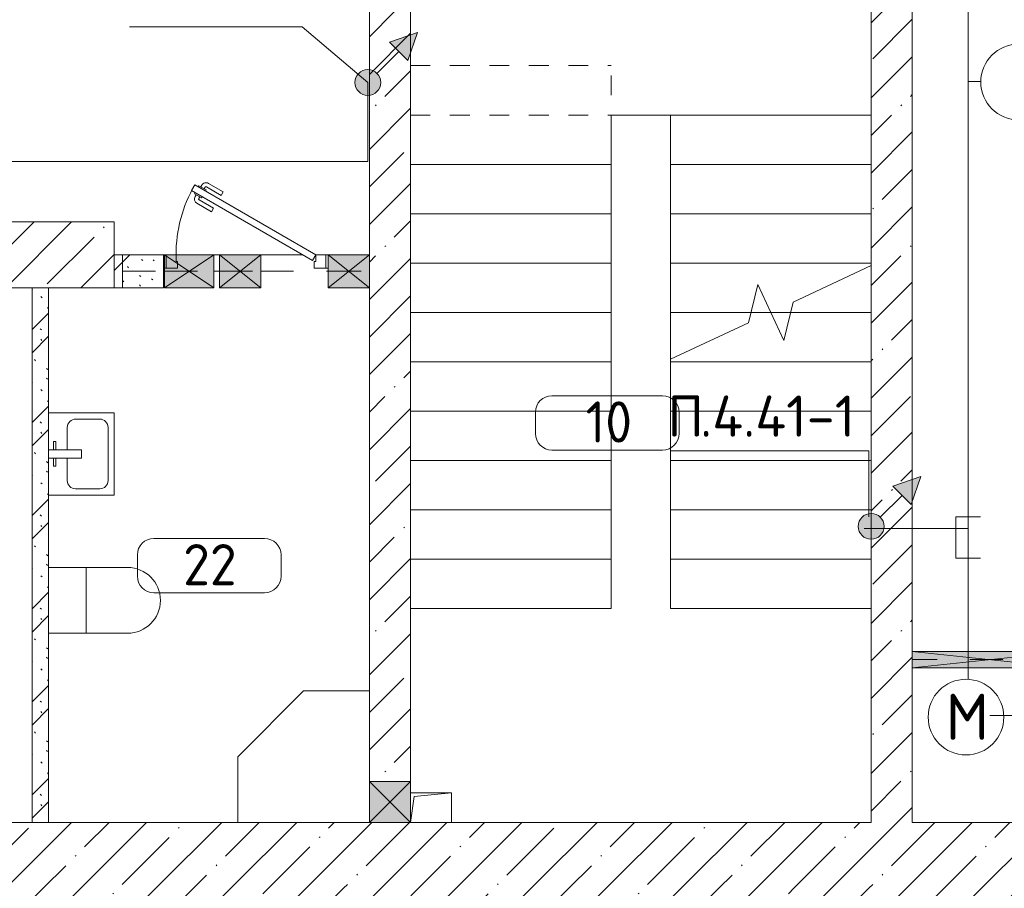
# Model space of a CAD drawing. Header units: millimetres. Extents: x -32229 to 169101, y -13689 to 125138.
# Tile 203 of 256: x 94380 to 100364, y 2600 to 7879. Entities that reach past the tile are written whole.
import ezdxf

# ---------------------------------------------------------------- set-up
doc = ezdxf.new("R2010")
doc.units = ezdxf.units.MM
for name, pattern in [('2_Пунктир_ 0_6 мм', [240, 120, -120]), ('3_ Штрих_ 1 х 1 мм', [400, 200, -200]), ('ADSK_Сверху', [900, 600, -300]), ('Штриховая', [1000, 600, -400])]:
    doc.linetypes.add(name, pattern=pattern)
for name, color, linetype, lineweight in [('A-____-NOTE-TEXT', 5, 'Continuous', 18), ('A-AREA-____-IDEN', 7, 'Continuous', 9), ('A-DETL-____-THIN', 7, 'Continuous', 9), ('A-DOOR-____-MCUT', 7, 'Continuous', 9), ('A-DOOR-____-OTLN', 7, 'Continuous', 18), ('A-DOOR-FRAM-MCUT', 7, 'Continuous', 9), ('A-FLOR-____-OTLN', 7, 'Continuous', 18), ('A-FLOR-____-PATT', 7, 'Continuous', 40), ('A-GLAZ-____-MCUT', 7, 'Continuous', 9), ('A-GLAZ-____-OTLN', 7, 'Continuous', 18), ('A-WALL-____-MCUT', 7, 'Continuous', 40), ('A-WALL-____-PATT', 7, 'Continuous', 40), ('G-____-____-TEXT', 7, 'Continuous', 9), ('I-WALL-____-MCUT', 7, 'Continuous', 40), ('M-EQPM-____-OTLN', 7, 'Continuous', 18), ('P-SANR-FIXT-OTLN', 7, 'Continuous', 18), ('S-BEAM-____-OTLN', 7, 'Continuous', 18), ('S-COLS-____-MCUT', 7, 'Continuous', 40), ('S-COLS-____-OTLN', 7, 'Continuous', 18), ('S-STRS-____-MBND', 7, 'ADSK_Сверху', 18), ('S-STRS-____-OTLN', 7, 'Continuous', 18)]:
    doc.layers.add(name, color=color, linetype=linetype, lineweight=lineweight)
doc.layers.add('A-DETL-____-OTLN', color=7, linetype='Continuous', lineweight=9, true_color=0x00a600)
doc.styles.add('GOST Common_3', font='GOST_Common.ttf', dxfattribs={"height": 280})
doc.styles.add('GOST Common_5', font='GOST_Common.ttf', dxfattribs={"height": 250})
doc.styles.add('ISOCPEUR', font='isocpeur.ttf', dxfattribs={"height": 250})
pattern_1 = [(45, (0, 0), (-228.0985, 228.0985), []), (45, (228.1, 0), (-228.0985, 228.0985), [403.225, -80.645, 6.706, -73.939])]
pattern_2 = [(135, (300.56, 377.28), (-565.6854, 6e-14), [10, -790]), (135, (349.8, 474.73), (-565.6854, 6e-14), [10, -790]), (135, (423.93, 473.06), (-565.6854, 6e-14), [10, -790]), (135, (229.92, 447.9), (-565.6854, 6e-14), [10, -790]), (135, (155.08, 447.9), (-565.6854, 6e-14), [10, -790]), (135, (114.9, 369.03), (-565.6854, 6e-14), [10, -790]), (135, (132.43, 285.8), (-565.6854, 6e-14), [10, -790]), (135, (214.66, 322), (-565.6854, 6e-14), [10, -790]), (135, (198.16, 261.88), (-565.6854, 6e-14), [10, -790]), (135, (45.2, 272.9), (-565.6854, 6e-14), [10, -790]), (135, (42.32, 336.16), (-565.6854, 6e-14), [10, -790]), (135, (92.26, 192.24), (-565.6854, 6e-14), [10, -790]), (135, (7.07, 149.2), (-565.6854, 6e-14), [10, -790]), (135, (80.6, 95.1), (-565.6854, 6e-14), [10, -790]), (135, (79.53, 36.94), (-565.6854, 6e-14), [10, -790]), (135, (153.87, 74.56), (-565.6854, 6e-14), [10, -790]), (135, (228.35, 124.8), (-565.6854, 6e-14), [10, -790]), (135, (279.75, 180.4), (-565.6854, 6e-14), [10, -790]), (135, (282.9, 31.63), (-565.6854, 6e-14), [10, -790]), (135, (377.38, 53.45), (-565.6854, 6e-14), [10, -790]), (135, (352.28, 102.7), (-565.6854, 6e-14), [10, -790]), (135, (354.05, 0), (-565.6854, 6e-14), [10, -790]), (135, (553.23, 16.45), (-565.6854, 6e-14), [10, -790]), (135, (542.38, 63.45), (-565.6854, 6e-14), [10, -790]), (135, (536.58, 239.3), (-565.6854, 6e-14), [10, -790]), (135, (475.85, 203.9), (-565.6854, 6e-14), [10, -790]), (135, (475.85, 316.54), (-565.6854, 6e-14), [10, -790]), (135, (520.8, 408.7), (-565.6854, 6e-14), [10, -790]), (135, (551.1, 470.8), (-565.6854, 6e-14), [10, -790]), (135, (235.25, 537.93), (-565.6854, 6e-14), [10, -790]), (135, (407.25, 547.65), (-565.6854, 6e-14), [10, -790]), (135, (94.5, 558.6), (-565.6854, 6e-14), [10, -790]), (135, (46.4, 532.3), (-565.6854, 6e-14), [10, -790]), (135, (85.56, 465.04), (-565.6854, 6e-14), [10, -790]), (135, (355.53, 181.14), (-565.6854, 6e-14), [10, -790]), (135, (362.23, 243.6), (-565.6854, 6e-14), [10, -790]), (135, (413.45, 344.1), (-565.6854, 6e-14), [10, -790]), (135, (286.3, 273.25), (-565.6854, 6e-14), [10, -790]), (135, (423.02, 263.72), (-565.6854, 6e-14), [10, -790]), (135, (162.94, 190.2), (-565.6854, 6e-14), [10, -790]), (135, (470.25, 120.93), (-565.6854, 6e-14), [10, -790]), (135, (484.48, 9.78), (-565.6854, 6e-14), [10, -790]), (45, (0, 212.13), (-565.6854, 0), []), (45, (212.13, 0), (-565.6854, 0), []), (45, (353.55, 0), (-565.6854, 0), []), (45, (0, 353.55), (-565.6854, 0), [])]

# ---------------------------------------------------------------- blocks, each defined once
blk = doc.blocks.new('АР_Дверь однопольная - 1000х2100h_850__Кладовая-6691799--01 ЭМ')
at = {"layer": 'A-DOOR-____-MCUT', "color": 253, "lineweight": 13, "true_color": 0xaaaaaa}
for p, q in [((-311.1, 525), (-331.1, 490.4)), ((-331.1, 490.4), (405, 65.4)), ((425, 100), (-311.1, 525)), ((405, 65.4), (425, 100))]:
    blk.add_line(p, q, dxfattribs=at)
at = {"layer": 'A-DOOR-____-OTLN', "color": 253, "lineweight": 5, "true_color": 0xaaaaaa}
for p, q in [((-289.5, 512.5), (-285.5, 519.4)), ((-285.5, 519.4), (-242.2, 494.4)), ((-274.6, 513.2), (-268.6, 523.6)), ((-253, 500.7), (-247, 511.1)), ((-242.2, 494.4), (-246.2, 487.5)), ((-151.4, 461.7), (-240.2, 512.9)), ((-138.9, 483.3), (-227.7, 534.6)), ((-151.4, 461.7), (-138.9, 483.3)), ((-309.5, 477.9), (-313.5, 470.9)), ((-313.5, 470.9), (-270.2, 445.9)), ((-302.6, 464.7), (-308.7, 454.3)), ((-281, 452.2), (-287, 441.8)), ((-196.4, 383.7), (-285.2, 435)), ((-270.2, 445.9), (-266.2, 452.9)), ((-208.9, 362.1), (-297.7, 413.3)), ((-196.4, 383.7), (-208.9, 362.1))]:
    blk.add_line(p, q, dxfattribs=at)
for centre, radius, start, end in [((-242.7, 508.6), 30, 60, 150), ((425, 100), 850, 150, 180), ((-242.7, 508.6), 4.99, 60, 150), ((-282.7, 439.3), 30, 150, 240), ((-282.7, 439.3), 4.99, 150, 240)]:
    blk.add_arc(centre, radius, start, end, dxfattribs=at)
at = {"layer": 'A-DOOR-FRAM-MCUT', "color": 253, "lineweight": 13, "true_color": 0xaaaaaa}
for p, q in [((-495, 100), (-500, 100)), ((-485, 100), (-495, 100)), ((-425, 100), (-485, 100)), ((-485, 100), (-485, 20)), ((-425, 60), (-425, 100)), ((-415, 60), (-425, 60)), ((-415, 20), (-415, 60)), ((425, 60), (415, 60)), ((415, 60), (415, 20)), ((485, 100), (425, 100)), ((425, 100), (425, 60)), ((485, 20), (485, 100)), ((485, 100), (500, 100)), ((-495, 20), (-500, 20)), ((-485, 20), (-495, 20)), ((-485, 20), (-415, 20)), ((415, 20), (485, 20)), ((485, 20), (500, 20))]:
    blk.add_line(p, q, dxfattribs=at)
blk = doc.blocks.new('A-PLU-toilet-2-2D - L600xW600xH900-3712371--01 ЭМ')
at = {"layer": 'P-SANR-FIXT-OTLN', "color": 253, "lineweight": 13, "true_color": 0xaaaaaa}
for p, q in [((-230, 400), (250, 400)), ((-230, 400), (250, 400)), ((0, 0), (0, 400)), ((250, 0), (-230, 0)), ((250, 0), (-230, 0))]:
    blk.add_line(p, q, dxfattribs=at)
blk.add_arc((250, 200), 200, 270, 90, dxfattribs=at)
blk.add_arc((250, 200), 200, 270, 90, dxfattribs=at)
blk = doc.blocks.new('A-PLU-Sink-2D - 400 x 500mm-3710293--01 ЭМ')
at = {"layer": 'P-SANR-FIXT-OTLN', "color": 253, "lineweight": 13, "true_color": 0xaaaaaa}
for p, q in [((-234.3, 202.3), (-234.3, -197.7)), ((-234.3, -197.7), (-234.3, 202.3)), ((-9.3, 2.3), (-9.3, 202.3)), ((40.7, 202.3), (40.7, 2.3)), ((265.7, -197.7), (265.7, 202.3)), ((265.7, 202.3), (265.7, -197.7)), ((-59.3, 172.3), (-59.3, 157.3)), ((-9.3, 172.3), (-59.3, 172.3)), ((-59.3, 157.3), (-9.3, 157.3)), ((40.7, 172.3), (90.7, 172.3)), ((90.7, 157.3), (40.7, 157.3)), ((90.7, 172.3), (90.7, 157.3)), ((-9.3, 88), (-145.4, 88)), ((176.8, 88), (40.7, 88)), ((-196.2, 37.2), (-196.2, -108.8)), ((40.7, 2.3), (-9.3, 2.3)), ((227.6, -108.8), (227.6, 37.2)), ((-145.4, -159.6), (176.8, -159.6)), ((-234.3, -197.7), (265.7, -197.7)), ((265.7, -197.7), (-234.3, -197.7))]:
    blk.add_line(p, q, dxfattribs=at)
for centre, start, end in [((-145.4, 37.2), 90, 180), ((176.8, 37.2), 360, 90), ((-145.4, -108.8), 180, 270), ((176.8, -108.8), 270, 0)]:
    blk.add_arc(centre, 50.8, start, end, dxfattribs=at)
blk = doc.blocks.new('A-PLU-Shower_Corner_2D - 800x800-3710291--01 ЭМ')
at = {"layer": 'P-SANR-FIXT-OTLN', "color": 253, "lineweight": 13, "true_color": 0xaaaaaa}
for p, q in [((-400, 800), (-800, 400)), ((-400, 800), (-800, 400)), ((0, 800), (-400, 800)), ((-400, 800), (0, 800)), ((-800, 400), (-800, 0)), ((-800, 0), (-800, 400))]:
    blk.add_line(p, q, dxfattribs=at)
blk = doc.blocks.new('АР_Канал вертикальный прямоугольный - ОВ-5467536--01 ЭМ')
at = {"layer": 'M-EQPM-____-OTLN', "color": 253, "lineweight": 13, "true_color": 0xaaaaaa}
for p, q in [((125, 90), (-125, 90)), ((-125, 90), (-125, -90)), ((125, 90), (-125, 90)), ((-125, 90), (-125, -90)), ((-125, -90), (-125, 90)), ((-125, 90), (125, 90)), ((-125, -90), (-103.5, 68.5)), ((-125, -90), (-103.5, 68.5)), ((-103.5, 68.5), (125, 90)), ((-103.5, 68.5), (125, 90)), ((125, -90), (125, 90)), ((125, 90), (125, -90)), ((-125, -90), (125, -90)), ((125, -90), (-125, -90))]:
    blk.add_line(p, q, dxfattribs=at)
blk = doc.blocks.new('АР_Отверстие прямоугольное - ОВВ-6063315--01 ЭМ')
at = {"layer": 'A-GLAZ-____-OTLN', "lineweight": 13, "true_color": 0xf0f0f0}
blk.add_hatch(color=7, dxfattribs=at).paths.add_polyline_path([(0, 100), (0, -100), (250, -100), (250, 100)])
at = {"layer": 'A-GLAZ-____-MCUT', "color": 253, "lineweight": 13, "true_color": 0xaaaaaa}
for p, q in [((0, 100), (0, -100)), ((250, 100), (250, -100))]:
    blk.add_line(p, q, dxfattribs=at)
at = {"layer": 'A-GLAZ-____-OTLN', "color": 253, "lineweight": 5, "true_color": 0xaaaaaa}
for p, q in [((250, 100), (0, -100)), ((0, 100), (250, -100))]:
    blk.add_line(p, q, dxfattribs=at)
at = {"layer": 'A-GLAZ-____-OTLN', "color": 253, "lineweight": 13, "true_color": 0xaaaaaa}
for p, q in [((250, 100), (0, 100)), ((0, 100), (0, -100)), ((250, -100), (250, 100)), ((0, -100), (250, -100))]:
    blk.add_line(p, q, dxfattribs=at)
blk = doc.blocks.new('АР_Отверстие прямоугольное - ВК-6150329--01 ЭМ')
at = {"layer": 'A-GLAZ-____-OTLN', "lineweight": 13, "true_color": 0xf0f0f0}
blk.add_hatch(color=7, dxfattribs=at).paths.add_polyline_path([(275, 100), (-25, 100), (-25, -100), (275, -99), (275, 76.8)])
at = {"layer": 'A-GLAZ-____-MCUT', "color": 253, "lineweight": 13, "true_color": 0xaaaaaa}
for p, q in [((-25, 100), (-25, -100)), ((275, 100), (275, -100))]:
    blk.add_line(p, q, dxfattribs=at)
at = {"layer": 'A-GLAZ-____-OTLN', "color": 253, "lineweight": 5, "true_color": 0xaaaaaa}
for p, q in [((275, 100), (-25, -100)), ((-25, 100), (275, -100))]:
    blk.add_line(p, q, dxfattribs=at)
at = {"layer": 'A-GLAZ-____-OTLN', "color": 253, "lineweight": 13, "true_color": 0xaaaaaa}
for p, q in [((275, 100), (-25, 100)), ((-25, 100), (-25, -100)), ((275, -100), (275, 100)), ((-25, -100), (275, -100))]:
    blk.add_line(p, q, dxfattribs=at)
blk = doc.blocks.new('АР_Отверстие прямоугольное - ОВВ-6150268--01 ЭМ')
at = {"layer": 'A-GLAZ-____-OTLN', "lineweight": 13, "true_color": 0xf0f0f0}
blk.add_hatch(color=7, dxfattribs=at).paths.add_polyline_path([(0, 100), (0, -100), (250, -100), (250, 100)])
at = {"layer": 'A-GLAZ-____-MCUT', "color": 253, "lineweight": 13, "true_color": 0xaaaaaa}
for p, q in [((0, 100), (0, -100)), ((250, 100), (250, -100))]:
    blk.add_line(p, q, dxfattribs=at)
at = {"layer": 'A-GLAZ-____-OTLN', "color": 253, "lineweight": 5, "true_color": 0xaaaaaa}
for p, q in [((250, 100), (0, -100)), ((0, 100), (250, -100))]:
    blk.add_line(p, q, dxfattribs=at)
at = {"layer": 'A-GLAZ-____-OTLN', "color": 253, "lineweight": 13, "true_color": 0xaaaaaa}
for p, q in [((250, 100), (0, 100)), ((0, 100), (0, -100)), ((250, -100), (250, 100)), ((0, -100), (250, -100))]:
    blk.add_line(p, q, dxfattribs=at)
blk = doc.blocks.new('АР_Отверстие прямоугольное - ОВВ-3937880--01 ЭМ')
at = {"layer": 'A-GLAZ-____-OTLN', "lineweight": 13, "true_color": 0xf0f0f0}
blk.add_hatch(color=7, dxfattribs=at).paths.add_polyline_path([(250, -125), (249.9, 125), (0, 125), (0, -125), (249.9, -125)])
at = {"layer": 'A-GLAZ-____-MCUT', "color": 253, "lineweight": 13, "true_color": 0xaaaaaa}
for p, q in [((0, 125), (0, -125)), ((250, 125), (250, -125))]:
    blk.add_line(p, q, dxfattribs=at)
at = {"layer": 'A-GLAZ-____-OTLN', "color": 253, "lineweight": 5, "true_color": 0xaaaaaa}
for p, q in [((250, 125), (0, -125)), ((0, 125), (250, -125))]:
    blk.add_line(p, q, dxfattribs=at)
at = {"layer": 'A-GLAZ-____-OTLN', "color": 253, "lineweight": 13, "true_color": 0xaaaaaa}
for p, q in [((250, 125), (0, 125)), ((0, 125), (0, -125)), ((250, -125), (250, 125)), ((0, -125), (250, -125))]:
    blk.add_line(p, q, dxfattribs=at)
blk = doc.blocks.new('АР_Отверстие прямоугольное - ОВВ-5686189--01 ЭМ')
at = {"layer": 'A-GLAZ-____-OTLN', "lineweight": 13, "true_color": 0xf0f0f0}
blk.add_hatch(color=7, dxfattribs=at).paths.add_polyline_path([(-350, 50), (-350, -50), (600, -50), (600, 50)])
at = {"layer": 'A-GLAZ-____-MCUT', "color": 253, "lineweight": 13, "true_color": 0xaaaaaa}
for p, q in [((-350, 50), (-350, -50)), ((600, 50), (600, -50))]:
    blk.add_line(p, q, dxfattribs=at)
at = {"layer": 'A-GLAZ-____-OTLN', "color": 253, "lineweight": 5, "true_color": 0xaaaaaa}
for p, q in [((600, 50), (-350, -50)), ((-350, 50), (600, -50))]:
    blk.add_line(p, q, dxfattribs=at)
at = {"layer": 'A-GLAZ-____-OTLN', "color": 253, "lineweight": 13, "true_color": 0xaaaaaa}
for p, q in [((600, 50), (-350, 50)), ((-350, 50), (-350, -50)), ((600, -50), (600, 50)), ((-350, -50), (600, -50))]:
    blk.add_line(p, q, dxfattribs=at)
blk = doc.blocks.new('АР_Перемычка - 100_Уx1_75x5__Оп_300-0_125x80x5_-6146935--01 ЭМ')
at = {"layer": 'S-BEAM-____-OTLN', "color": 9, "linetype": '3_ Штрих_ 1 х 1 мм', "lineweight": 15, "true_color": 0xc4c4c4}
for p, q in [((-775, 50), (-775, -50)), ((475, 50), (475, -50)), ((-775, 0), (-475, 0)), ((-475, 0), (475, 0))]:
    blk.add_line(p, q, dxfattribs=at)
blk = doc.blocks.new('АР_Перемычка - 200_Уx2_75x5__250-250-7319432--01 ЭМ')
at = {"layer": 'S-BEAM-____-OTLN', "color": 9, "linetype": '3_ Штрих_ 1 х 1 мм', "lineweight": 15, "true_color": 0xc4c4c4}
for p, q in [((-750, 100), (-750, -100)), ((750, 100), (750, -100)), ((-750, 0), (-495, 0)), ((-495, 0), (-195, 0)), ((-195, 0), (-160, 0)), ((-160, 0), (90, 0)), ((90, 0), (500, 0)), ((500, 0), (750, 0))]:
    blk.add_line(p, q, dxfattribs=at)
blk = doc.blocks.new('Наметкина 10_РД_АР_П_отсоединено_rvt-1--01 ЭМ')
at = {"layer": 'A-FLOR-____-PATT', "lineweight": 5, "true_color": 0xaaaaaa}
h = blk.add_hatch(dxfattribs=at)
h.set_pattern_fill('FP_1', color=253, style=0, pattern_type=2)
h.set_pattern_definition(pattern_1)
h.paths.add_polyline_path([(100823.5, -5350), (110105.3, -5350), (110105.3, 2600), (84205.3, 2600), (84205.3, -5350), (84773.7, -5350)])
at = {"layer": 'A-WALL-____-PATT', "lineweight": 5, "true_color": 0xaaaaaa}
h = blk.add_hatch(dxfattribs=at)
h.set_pattern_fill('FP_1', color=253, style=0, pattern_type=2)
h.set_pattern_definition(pattern_1)
h.paths.add_polyline_path([(99555.3, 3000), (99805.3, 3000), (99805.3, 9550), (99555.3, 9550), (99555.3, 3012.2)])
h.paths.add_polyline_path([(99555.3, 11000), (99805.3, 11000), (99805.3, 13560), (99555.3, 13560), (99555.3, 11200)])
h.paths.add_polyline_path([(99805.3, 14570), (99805.3, 17115), (99555.3, 17115), (99555.3, 14570), (99633.6, 14570)])
h.paths.add_polyline_path([(99555.3, 18565), (99805.3, 18565), (99805.3, 22250), (99555.3, 22250), (99555.3, 18600)])
h = blk.add_hatch(dxfattribs=at)
h.set_pattern_fill('FP_1', color=253, style=0, pattern_type=2)
h.set_pattern_definition(pattern_1)
h.paths.add_polyline_path([(96755.3, 3250), (96755.3, 8950), (96505.3, 8950), (96505.3, 3250)])
h = blk.add_hatch(dxfattribs=at)
h.set_pattern_fill('FP_6', color=253, style=0, pattern_type=2)
h.set_pattern_definition(pattern_2)
h.paths.add_polyline_path([(95255.3, 6250), (95255.3, 6450), (94955.3, 6450), (94955.3, 6250)])
h = blk.add_hatch(dxfattribs=at)
h.set_pattern_fill('FP_6', color=253, style=0, pattern_type=2)
h.set_pattern_definition(pattern_2)
h.paths.add_polyline_path([(94455.3, 3000), (94555.3, 3000.1), (94555.3, 6250), (94455.3, 6250), (94455.3, 3000.1)])
h = blk.add_hatch(dxfattribs=at)
h.set_pattern_fill('FP_1', color=253, style=0, pattern_type=2)
h.set_pattern_definition(pattern_1)
h.paths.add_polyline_path([(88855.3, 2600), (108005.3, 2600), (108005.3, 3000), (88855.3, 3000), (88855.3, 2697.9)])
at = {"layer": 'S-COLS-____-OTLN', "lineweight": 5, "true_color": 0xaaaaaa}
h = blk.add_hatch(dxfattribs=at)
h.set_pattern_fill('FP_1', color=253, style=0, pattern_type=2)
h.set_pattern_definition(pattern_1)
h.paths.add_polyline_path([(94555.3, 6250), (94955.3, 6250), (94955.3, 6650), (92555.3, 6650), (92555.3, 6250), (94455.3, 6250)])
at = {"layer": 'A-FLOR-____-OTLN', "color": 253, "lineweight": 13, "true_color": 0xaaaaaa}
for p, q in [((97975.3, 7000), (97975.3, 7300)), ((97975.3, 7300), (98335.3, 7300)), ((96755.3, 7000), (97975.3, 7000)), ((95255.3, 6450), (95260.3, 6450)), ((95260.3, 6450), (95270.3, 6450)), ((95330.3, 6450), (95560.3, 6450)), ((95560.3, 6450), (95595.3, 6450)), ((95595.3, 6450), (95845.3, 6450)), ((95845.3, 6450), (96100.3, 6450)), ((96240.3, 6450), (96255.3, 6450)), ((99805.3, 4040), (100755.3, 4040)), ((94555.3, 3000.1), (95705.3, 3000.1))]:
    blk.add_line(p, q, dxfattribs=at)
at = {"layer": 'A-WALL-____-MCUT', "color": 253, "lineweight": 13, "true_color": 0xaaaaaa}
for p, q in [((99805.3, 4040), (99805.3, 9550)), ((96505.3, 8950), (96505.3, 6450)), ((96755.3, 3250), (96755.3, 8950)), ((99555.3, 8950), (99555.3, 3000)), ((96505.3, 6450), (96505.3, 6250)), ((96505.3, 6250), (96505.3, 3250)), ((99805.3, 3940), (99805.3, 4040)), ((99805.3, 3000), (99805.3, 3940)), ((96505.3, 3250), (96505.3, 3000)), ((96755.3, 3180), (96755.3, 3250)), ((96755.3, 3000), (96755.3, 3180)), ((96505.3, 3000), (88855.3, 3000)), ((99555.3, 3000), (97005.3, 3000)), ((101255.3, 3000), (99805.3, 3000))]:
    blk.add_line(p, q, dxfattribs=at)
at = {"layer": 'I-WALL-____-MCUT', "color": 253, "lineweight": 13, "true_color": 0xaaaaaa}
for p, q in [((95255.3, 6450), (94955.3, 6450)), ((94955.3, 6450), (94955.3, 6250)), ((95255.3, 6250), (95255.3, 6450)), ((96505.3, 6450), (96255.3, 6450)), ((96255.3, 6450), (96255.3, 6250)), ((96505.3, 6250), (96505.3, 6450)), ((94455.3, 6250), (94455.3, 3000)), ((94555.3, 6250), (94455.3, 6250)), ((94555.3, 3000), (94555.3, 6250)), ((94955.3, 6250), (95255.3, 6250)), ((96255.3, 6250), (96505.3, 6250)), ((94455.3, 3000), (94555.3, 3000))]:
    blk.add_line(p, q, dxfattribs=at)
at = {"layer": 'S-COLS-____-MCUT', "color": 253, "lineweight": 15, "true_color": 0xaaaaaa}
for p, q in [((94955.3, 6650), (92555.3, 6650)), ((94955.3, 6250), (94955.3, 6650)), ((92555.3, 6250), (94955.3, 6250))]:
    blk.add_line(p, q, dxfattribs=at)
at = {"layer": 'S-STRS-____-MBND', "color": 253, "linetype": '2_Пунктир_ 0_6 мм', "lineweight": 13, "true_color": 0xaaaaaa}
for p, q in [((96755.3, 7600), (97975.3, 7600)), ((96755.3, 4300), (96755.3, 7600)), ((97975.3, 4300), (97975.3, 7600)), ((96755.3, 7300), (97975.3, 7300)), ((96755.3, 7300), (97975.3, 7300)), ((96755.3, 7000), (97975.3, 7000)), ((96755.3, 7000), (97975.3, 7000)), ((96755.3, 6700), (97975.3, 6700)), ((96755.3, 6700), (97975.3, 6700)), ((96755.3, 6400), (97975.3, 6400)), ((96755.3, 6400), (97975.3, 6400)), ((96755.3, 6100), (97975.3, 6100)), ((96755.3, 6100), (97975.3, 6100)), ((98945.3, 6100), (98824.8, 6100)), ((98945.3, 6100), (98824.8, 6100)), ((99555.3, 6100), (99065.8, 6100)), ((99555.3, 6100), (99065.8, 6100)), ((98335.3, 5815.6), (98335.3, 4300)), ((96755.3, 5800), (97975.3, 5800)), ((96755.3, 5800), (97975.3, 5800)), ((99555.3, 5800), (98335.3, 5800)), ((99555.3, 5800), (98335.3, 5800)), ((99555.3, 5800), (99555.3, 4300)), ((96755.3, 5500), (97975.3, 5500)), ((96755.3, 5500), (97975.3, 5500)), ((99555.3, 5500), (98335.3, 5500)), ((99555.3, 5500), (98335.3, 5500)), ((96755.3, 5200), (97975.3, 5200)), ((96755.3, 5200), (97975.3, 5200)), ((99555.3, 5200), (98335.3, 5200)), ((99555.3, 5200), (98335.3, 5200)), ((96755.3, 4900), (97975.3, 4900)), ((96755.3, 4900), (97975.3, 4900)), ((99555.3, 4900), (98335.3, 4900)), ((99555.3, 4900), (98335.3, 4900)), ((96755.3, 4600), (97975.3, 4600)), ((96755.3, 4600), (97975.3, 4600)), ((99555.3, 4600), (98335.3, 4600)), ((99555.3, 4600), (98335.3, 4600)), ((96755.3, 4300), (97975.3, 4300)), ((96755.3, 4300), (97975.3, 4300)), ((99555.3, 4300), (98335.3, 4300))]:
    blk.add_line(p, q, dxfattribs=at)
at = {"layer": 'S-STRS-____-MBND', "color": 253, "linetype": 'Continuous', "lineweight": 13, "true_color": 0xaaaaaa}
for p, q in [((99081.2, 6163.4), (99555.3, 6384.5)), ((98809.3, 6036.6), (98866.1, 6269.9)), ((98866.1, 6269.9), (99024.5, 5930.1)), ((99024.5, 5930.1), (99081.2, 6163.4)), ((98335.3, 5815.6), (98809.3, 6036.6))]:
    blk.add_line(p, q, dxfattribs=at)
at = {"layer": 'S-STRS-____-OTLN', "color": 253, "lineweight": 13, "true_color": 0xaaaaaa}
for p, q in [((99555.3, 7300), (98335.3, 7300)), ((98335.3, 7300), (98335.3, 7000)), ((96755.3, 7000), (97975.3, 7000)), ((97975.3, 6700), (97975.3, 7000)), ((98335.3, 7000), (98335.3, 6700)), ((99555.3, 7000), (98335.3, 7000)), ((96755.3, 6700), (97975.3, 6700)), ((97975.3, 6400), (97975.3, 6700)), ((98335.3, 6700), (98335.3, 6400)), ((99555.3, 6700), (98335.3, 6700)), ((96755.3, 6400), (97975.3, 6400)), ((97975.3, 6100), (97975.3, 6400)), ((98335.3, 6400), (98335.3, 6100)), ((99555.3, 6400), (98335.3, 6400)), ((96755.3, 6100), (97975.3, 6100)), ((97975.3, 5800), (97975.3, 6100)), ((98335.3, 6100), (98335.3, 5815.6)), ((98824.8, 6100), (98335.3, 6100)), ((98945.3, 6100), (98824.8, 6100)), ((99065.8, 6100), (98945.3, 6100)), ((99555.3, 6100), (99065.8, 6100)), ((98335.3, 5815.6), (98335.3, 5800)), ((96755.3, 5800), (97975.3, 5800)), ((97975.3, 5500), (97975.3, 5800)), ((98335.3, 5800), (98335.3, 5500)), ((99555.3, 5800), (98335.3, 5800)), ((96755.3, 5500), (97975.3, 5500)), ((97975.3, 5200), (97975.3, 5500)), ((98335.3, 5500), (98335.3, 5200)), ((99555.3, 5500), (98335.3, 5500)), ((96755.3, 5200), (97975.3, 5200)), ((97975.3, 4900), (97975.3, 5200)), ((98335.3, 5200), (98335.3, 4900)), ((99555.3, 5200), (98335.3, 5200)), ((96755.3, 4900), (97975.3, 4900)), ((97975.3, 4600), (97975.3, 4900)), ((98335.3, 4900), (98335.3, 4600)), ((99555.3, 4900), (98335.3, 4900)), ((96755.3, 4600), (97975.3, 4600)), ((97975.3, 4300), (97975.3, 4600)), ((98335.3, 4600), (98335.3, 4300)), ((99555.3, 4600), (98335.3, 4600)), ((96755.3, 4300), (97975.3, 4300)), ((99555.3, 4300), (98335.3, 4300))]:
    blk.add_line(p, q, dxfattribs=at)
at = {"layer": 'S-STRS-____-OTLN', "color": 253, "linetype": 'Штриховая', "lineweight": 13, "true_color": 0xaaaaaa}
for p, q in [((99555.3, 7300), (98335.3, 7300)), ((99555.3, 7000), (98335.3, 7000)), ((96755.3, 6700), (97975.3, 6700)), ((99555.3, 6700), (98335.3, 6700)), ((96755.3, 6400), (97975.3, 6400)), ((99555.3, 6400), (98335.3, 6400)), ((96755.3, 6100), (97975.3, 6100)), ((98824.8, 6100), (98335.3, 6100)), ((98945.3, 6100), (98824.8, 6100)), ((99065.8, 6100), (98945.3, 6100)), ((99555.3, 6100), (99065.8, 6100)), ((96755.3, 5800), (97975.3, 5800)), ((99555.3, 5800), (98335.3, 5800)), ((96755.3, 5500), (97975.3, 5500)), ((99555.3, 5500), (98335.3, 5500)), ((96755.3, 5200), (97975.3, 5200)), ((99555.3, 5200), (98335.3, 5200)), ((96755.3, 4900), (97975.3, 4900)), ((99555.3, 4900), (98335.3, 4900)), ((96755.3, 4600), (97975.3, 4600)), ((99555.3, 4600), (98335.3, 4600)), ((96755.3, 4300), (97975.3, 4300))]:
    blk.add_line(p, q, dxfattribs=at)
at = {"layer": 'A-DOOR-____-OTLN', "color": 253, "lineweight": 13, "true_color": 0xaaaaaa}
blk.add_blockref('АР_Дверь однопольная - 1000х2100h_850__Кладовая-6691799--01 ЭМ', (95755.3, 6350), dxfattribs=at)
at = {"layer": 'A-GLAZ-____-OTLN', "color": 253, "lineweight": 13, "true_color": 0xaaaaaa}
for name, p, rotation in [('АР_Отверстие прямоугольное - ВК-6150329--01 ЭМ', (95535.3, 6350), 180), ('АР_Отверстие прямоугольное - ОВВ-6063315--01 ЭМ', (95845.3, 6350), 180), ('АР_Отверстие прямоугольное - ОВВ-6150268--01 ЭМ', (96505.3, 6350), 180), ('АР_Отверстие прямоугольное - ОВВ-5686189--01 ЭМ', (100405.3, 3990), 180), ('АР_Отверстие прямоугольное - ОВВ-3937880--01 ЭМ', (96630.3, 3250), 269.9999999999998)]:
    blk.add_blockref(name, p, dxfattribs=dict(at, rotation=rotation))
at = {"layer": 'M-EQPM-____-OTLN', "color": 253, "lineweight": 13, "true_color": 0xaaaaaa}
blk.add_blockref('АР_Канал вертикальный прямоугольный - ОВ-5467536--01 ЭМ', (96880.3, 3090), dxfattribs=at)
at = {"layer": 'P-SANR-FIXT-OTLN', "color": 253, "lineweight": 13, "true_color": 0xaaaaaa, "rotation": 89.99999999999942}
blk.add_blockref('A-PLU-Sink-2D - 400 x 500mm-3710293--01 ЭМ', (94757.6, 5224.3), dxfattribs=at)
at = {"layer": 'P-SANR-FIXT-OTLN', "color": 253, "lineweight": 13, "true_color": 0xaaaaaa}
for name, p in [('A-PLU-toilet-2-2D - L600xW600xH900-3712371--01 ЭМ', (94785.3, 4150)), ('A-PLU-Shower_Corner_2D - 800x800-3710291--01 ЭМ', (96505.3, 3000))]:
    blk.add_blockref(name, p, dxfattribs=at)
at = {"layer": 'S-BEAM-____-OTLN', "color": 253, "lineweight": 13, "true_color": 0xaaaaaa}
blk.add_blockref('АР_Перемычка - 200_Уx2_75x5__250-250-7319432--01 ЭМ', (95755.3, 6350), dxfattribs=at)
at = {"layer": 'S-BEAM-____-OTLN', "color": 253, "lineweight": 13, "true_color": 0xaaaaaa, "rotation": 180}
blk.add_blockref('АР_Перемычка - 100_Уx1_75x5__Оп_300-0_125x80x5_-6146935--01 ЭМ', (100280.3, 3990), dxfattribs=at)
blk = doc.blocks.new('Марка помещения 2 - Марка помещения 2-1605974--01 ЭМ')
at = {"layer": 'A-AREA-____-IDEN', "color": 253, "true_color": 0xaaaaaa}
for p, q in [((-1.797, 0.841), (1.569, 0.841)), ((-2.297, -0.309), (-2.297, 0.341)), ((2.069, 0.341), (2.069, -0.309)), ((1.569, -0.809), (-1.797, -0.809))]:
    blk.add_line(p, q, dxfattribs=at)
for centre, start, end in [((-1.797, 0.341), 90, 180), ((1.569, 0.341), 0, 90), ((-1.797, -0.309), 180, 270), ((1.569, -0.309), 270, 360)]:
    blk.add_arc(centre, 0.5, start, end, dxfattribs=at)
blk = doc.blocks.new('УГО Выше ниже синее _ 2020 - УГО Выше ниже синее _ 2020-2080887--01 ЭМ')
at = {"layer": 'A-____-NOTE-TEXT', "lineweight": 9, "true_color": 0xff0000}
blk.add_hatch(color=1, dxfattribs=at).paths.add_polyline_path([(1.215, 0.668), (0.658, 1.225), (1.508, 1.517)])
h = blk.add_hatch(color=1, dxfattribs=at)
edge = h.paths.add_edge_path()
edge.add_arc((0, 0), 0.392, 0, 180)
edge.add_arc((0, 0), 0.392, 180, 360)
at = {"layer": 'A-____-NOTE-TEXT', "color": 1, "lineweight": 9, "true_color": 0xff0000}
for p, q in [((1.508, 1.517), (0.658, 1.225)), ((1.215, 0.668), (1.508, 1.517)), ((0.658, 1.225), (1.215, 0.668)), ((0.277, 0.277), (0.941, 0.941))]:
    blk.add_line(p, q, dxfattribs=at)
blk.add_circle((0, 0), 0.392, dxfattribs=at)
for start, end in [(360, 180), (180, 360)]:
    blk.add_arc((0, 0), 0.392, start, end, dxfattribs=at)
blk = doc.blocks.new('УГО Выше ниже синее _ 2020 - УГО Выше ниже синее _ 2020-V119--01 ЭМ')
at = {"layer": 'A-____-NOTE-TEXT', "lineweight": 9, "true_color": 0x0000ff}
blk.add_hatch(color=5, dxfattribs=at).paths.add_polyline_path([(1.215, 0.668), (0.658, 1.225), (1.508, 1.517)])
h = blk.add_hatch(color=5, dxfattribs=at)
edge = h.paths.add_edge_path()
edge.add_arc((0, 0), 0.392, 0, 180)
edge.add_arc((0, 0), 0.392, 180, 360)
at = {"layer": 'A-____-NOTE-TEXT', "lineweight": 9}
for p, q in [((1.508, 1.517), (0.658, 1.225)), ((1.215, 0.668), (1.508, 1.517)), ((0.658, 1.225), (1.215, 0.668)), ((0.277, 0.277), (0.941, 0.941))]:
    blk.add_line(p, q, dxfattribs=at)
blk.add_circle((0, 0), 0.392, dxfattribs=at)
for start, end in [(360, 180), (180, 360)]:
    blk.add_arc((0, 0), 0.392, start, end, dxfattribs=at)

msp = doc.modelspace()

# ---------------------------------------------------------------- linework, layer by layer
at = {"layer": 'A-____-NOTE-TEXT', "color": 1, "lineweight": 9, "true_color": 0xff0000}
for centre in [(100451.4, 7500.5), (100131.4, 3640.5)]:
    msp.add_circle(centre, 230, dxfattribs=at)
at = {"layer": 'A-DETL-____-OTLN', "color": 1, "true_color": 0xff0000}
for p, q in [((100144.7, 3869.1), (100144.7, 10599.1)), ((100221.4, 7502.8), (100144.7, 7502.8)), ((100219.7, 4857.3), (100069.7, 4857.3)), ((100069.7, 4857.3), (100069.7, 4607.3)), ((99512, 4786), (100144.7, 4786)), ((100069.7, 4607.3), (100219.7, 4607.3))]:
    msp.add_line(p, q, dxfattribs=at)
at = {"layer": 'A-DETL-____-OTLN', "color": 5, "true_color": 0x0000ff}
for p, q in [((96496.4, 7018.3), (96496.4, 7497.7)), ((89256.1, 7018.3), (96496.4, 7018.3))]:
    msp.add_line(p, q, dxfattribs=at)
at = {"layer": 'A-DETL-____-THIN'}
for p, q in [((96096.5, 7835.7), (95047.1, 7835.7)), ((96496.4, 7497.7), (96096.5, 7835.7)), ((99540.9, 5258.3), (98335.3, 5258.3)), ((99540.9, 4858.3), (99540.9, 5258.3)), ((100275.8, 3650.7), (101608.7, 3650.7))]:
    msp.add_line(p, q, dxfattribs=at)

# ---------------------------------------------------------------- block references
at = {"lineweight": 5}
msp.add_blockref('Наметкина 10_РД_АР_П_отсоединено_rvt-1--01 ЭМ', (0, 0), dxfattribs=at)
at = {"layer": 'A-____-NOTE-TEXT', "lineweight": 9, "xscale": 200, "yscale": 200, "zscale": 200}
msp.add_blockref('УГО Выше ниже синее _ 2020 - УГО Выше ниже синее _ 2020-V119--01 ЭМ', (96496.4, 7497.7), dxfattribs=at)
at = {"layer": 'A-____-NOTE-TEXT', "color": 1, "lineweight": 9, "true_color": 0xff0000, "xscale": 200, "yscale": 200, "zscale": 200}
msp.add_blockref('УГО Выше ниже синее _ 2020 - УГО Выше ниже синее _ 2020-2080887--01 ЭМ', (99555.3, 4800), dxfattribs=at)
at = {"layer": 'A-AREA-____-IDEN', "color": 253, "true_color": 0xaaaaaa, "xscale": 199.9999999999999, "yscale": 199.9999999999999, "zscale": 199.9999999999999}
for p in [(97974, 5425.6), (95554.8, 4558.4)]:
    msp.add_blockref('Марка помещения 2 - Марка помещения 2-1605974--01 ЭМ', p, dxfattribs=at)

# ---------------------------------------------------------------- texts
at = {"layer": 'A-____-NOTE-TEXT', "color": 1, "lineweight": 9, "true_color": 0xff0000, "insert": (100008.6, 3782.5), "char_height": 280, "width": 304.641, "attachment_point": 1, "style": 'GOST Common_3'}
msp.add_mtext('\\fGOST Common|b0|i0|c204|p34|;М', dxfattribs=at)
at = {"layer": 'A-AREA-____-IDEN', "color": 253, "true_color": 0xaaaaaa, "char_height": 250, "attachment_point": 1, "style": 'GOST Common_5'}
for s, insert, width in [('10', (97819.5, 5559.3), 384.81), ('22', (95373.3, 4692.2), 448.945)]:
    msp.add_mtext(s, dxfattribs=dict(at, insert=insert, width=width))
at = {"layer": 'G-____-____-TEXT', "char_height": 250, "attachment_point": 1, "style": 'ISOCPEUR'}
for s, insert, width in [('\\fISOCPEUR|b0|i0|c204|p34|;П', (98316.8, 5594.9), 240.506), ('.4.41-1', (98515.2, 5594.9), 1170.464)]:
    msp.add_mtext(s, dxfattribs=dict(at, insert=insert, width=width))

doc.saveas('drawing.dxf')
